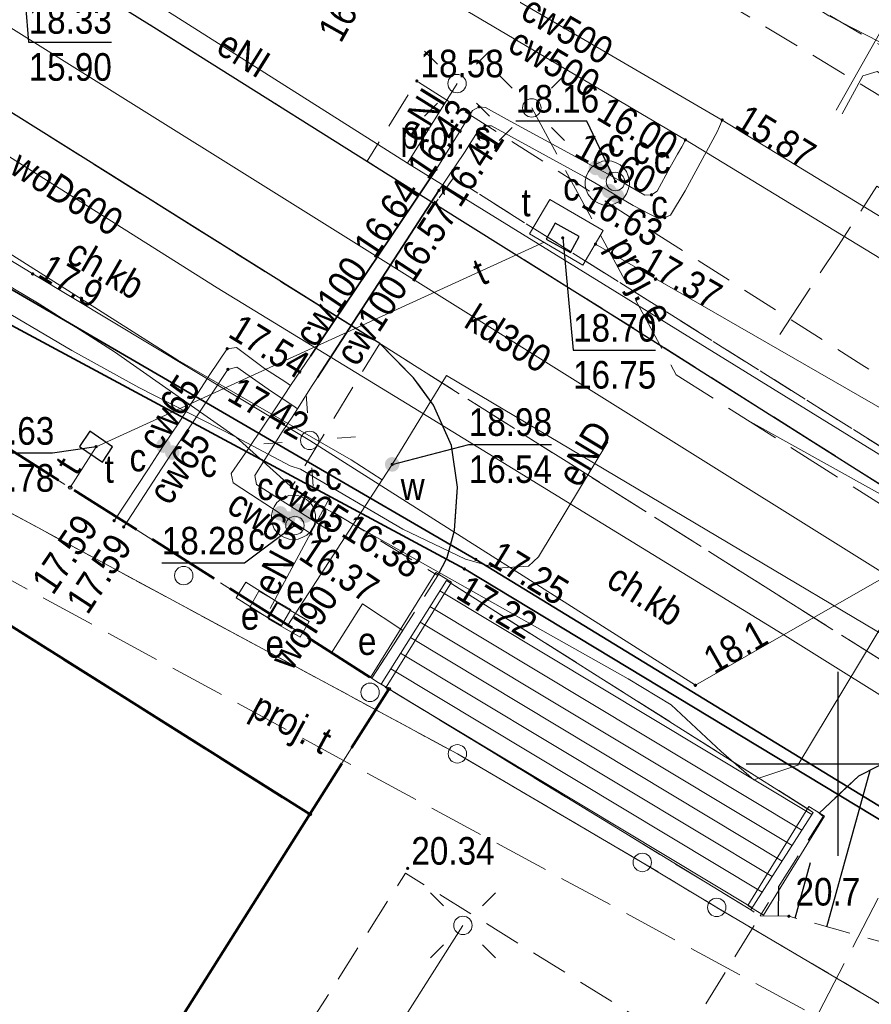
# Model space of a CAD drawing. Header units: metres. Extents: x 6530877 to 6534102, y 6042175 to 6045327.
# Tile 26 of 76: x 6532978 to 6533001, y 6044093 to 6044120. Entities that reach past the tile are written whole.
import ezdxf
from ezdxf.enums import TextEntityAlignment as Align

# ---------------------------------------------------------------- set-up
doc = ezdxf.new("R2010")
doc.units = ezdxf.units.M
doc.header["$MEASUREMENT"] = 0
for name, pattern in [('1.0_0.5', [1.5, 1, -0.5]), ('1.5_0.5', [2, 1.5, -0.5]), ('2.0_0.5', [2.5, 2, -0.5]), ('219-500', [0]), ('egug-500', [1, 0.5, -0.5])]:
    doc.linetypes.add(name, pattern=pattern)
doc.layers.get('0').update_dxf_attribs({"color": 2, "linetype": 'CONTINUOUS', "lineweight": 5})
for name, color, linetype in [('000 Inne (niezydentyfikowane)', 7, 'CONTINUOUS'), ('202-punkt graniczny', 7, 'CONTINUOUS'), ('218-kontur użytku gruntowego', 7, 'CONTINUOUS'), ('219-działka ewidencyjna', 7, 'CONTINUOUS'), ('311-podpora', 7, 'CONTINUOUS'), ('312-budynek ewidencyjny', 7, 'CONTINUOUS'), ('blok - nawis', 7, 'CONTINUOUS'), ('chodnik', 7, 'CONTINUOUS'), ('chodnik-Atr17', 7, 'CONTINUOUS'), ('elektroenergetyczne urządzenie techniczne', 7, 'CONTINUOUS'), ('elektroenergetyczne urządzenie techniczne-Atr17', 7, 'CONTINUOUS'), ('jezdnia', 7, 'CONTINUOUS'), ('komora podziemna', 7, 'CONTINUOUS'), ('krawężnik', 7, 'CONTINUOUS'), ('latarnia', 7, 'CONTINUOUS'), ('latarnia - ob. projektowany', 7, 'CONTINUOUS'), ('latarnia - ob. projektowany-Atr17', 7, 'CONTINUOUS'), ('obudowa ochronna przewodu', 7, 'CONTINUOUS'), ('pikieta naturalna', 7, 'CONTINUOUS'), ('pikieta naturalna-Atr2', 7, 'CONTINUOUS'), ('pikieta sztuczna', 7, 'CONTINUOUS'), ('pikieta sztuczna-Atr2', 7, 'CONTINUOUS'), ('przewód ciepłowniczy', 7, 'CONTINUOUS'), ('przewód ciepłowniczy-Atr1', 7, 'CONTINUOUS'), ('przewód elektroenergetyczny podziemny', 7, 'CONTINUOUS'), ('przewód elektroenergetyczny podziemny - ob. projektowany', 7, 'CONTINUOUS'), ('przewód elektroenergetyczny podziemny - ob. projektowany-Atr1', 7, 'CONTINUOUS'), ('przewód elektroenergetyczny podziemny-Atr1', 7, 'CONTINUOUS'), ('przewód kanalizacyjny', 7, 'CONTINUOUS'), ('przewód kanalizacyjny-Atr1', 7, 'CONTINUOUS'), ('przewód telekomunikacyjny podziemny', 7, 'CONTINUOUS'), ('przewód telekomunikacyjny podziemny - ob. projektowany', 7, 'CONTINUOUS'), ('przewód telekomunikacyjny podziemny - ob. projektowany-Atr1', 7, 'CONTINUOUS'), ('przewód telekomunikacyjny podziemny-Atr1', 7, 'CONTINUOUS'), ('przewód wodociągowy', 7, 'CONTINUOUS'), ('przewód wodociągowy-Atr1', 7, 'CONTINUOUS'), ('Punkt budynku', 7, 'CONTINUOUS'), ('rzędna', 7, 'CONTINUOUS'), ('rzędna-Atr2', 7, 'CONTINUOUS'), ('rzędna-Atr3', 7, 'CONTINUOUS'), ('schody w ciągu komunikacyjnym', 7, 'CONTINUOUS'), ('skarpa nieumocniona', 7, 'CONTINUOUS'), ('szafa elektroenergetyczna lub kontener', 7, 'CONTINUOUS'), ('szafa elektroenergetyczna lub kontener-Atr17', 7, 'CONTINUOUS'), ('trawnik', 7, 'CONTINUOUS'), ('Wstawianie ramki sekcyjnej z opisem', 7, 'CONTINUOUS'), ('właz do komory lub kanału - okrągły', 7, 'CONTINUOUS'), ('właz do komory lub kanału - okrągły-Atr17', 7, 'CONTINUOUS'), ('właz do komory lub kanału - prostokątny', 7, 'CONTINUOUS'), ('właz do komory lub kanału - prostokątny-Atr17', 7, 'CONTINUOUS'), ('zasuwa lub zawór', 7, 'CONTINUOUS'), ('zasuwa lub zawór-Atr17', 7, 'CONTINUOUS'), ('ściana oporowa (linia)', 7, 'CONTINUOUS')]:
    doc.layers.add(name, color=color, linetype=linetype)
doc.styles.get("Standard").update_dxf_attribs({"font": 'Working1250', "width": 0.75})
doc.linetypes.add('otdn_500_short', pattern='A,2.5,0,[21,ksztalty.shx,S=0.5,R=0,X=-1,Y=0],0.5', length=3)

# ---------------------------------------------------------------- blocks, each defined once
blk = doc.blocks.new('311')
at = {"color": 0, "linetype": 'Continuous', "lineweight": 0}
blk.add_circle((0, 0), 0.25, dxfattribs=at)
blk = doc.blocks.new('PUNKTBUD')
at = {"color": 0}
blk.add_circle((0, 0), 0.045, dxfattribs=at)
blk = doc.blocks.new('202')
at = {"color": 0, "linetype": 'Continuous', "lineweight": 0}
blk.add_circle((0, 0), 0.25, dxfattribs=at)
blk = doc.blocks.new('PW01')
at = {"linetype": 'Continuous', "lineweight": 13}
h = blk.add_hatch(color=0, dxfattribs=at)
edge = h.paths.add_edge_path()
edge.add_arc((0, 0), 0.045, 0, 360)
blk = doc.blocks.new('SUPWP')
at = {"color": 0, "linetype": 'Continuous'}
blk.add_lwpolyline([(-0.375, -0.25), (0.375, -0.25), (0.375, 0.25), (-0.375, 0.25)], close=True, dxfattribs=at)
blk = doc.blocks.new('US25')
at = {"linetype": 'Continuous', "lineweight": 0}
h = blk.add_hatch(color=0, dxfattribs=at)
edge = h.paths.add_edge_path()
edge.add_arc((0, 0), 0.2, 0, 360)
blk = doc.blocks.new('US22')
at = {"color": 0, "linetype": 'Continuous', "lineweight": 13}
blk.add_circle((0, 0), 0.25, dxfattribs=at)
blk = doc.blocks.new('US18')
at = {"color": 0, "linetype": 'Continuous', "lineweight": 13}
for p, q in [((-0.5, -0.25), (-0.5, 0.25)), ((-0.5, 0.25), (0.5, 0.25)), ((0.5, -0.25), (0.5, 0.25)), ((-0.5, -0.25), (0.5, -0.25))]:
    blk.add_line(p, q, dxfattribs=at)
blk = doc.blocks.new('SM01')
at = {"color": 0, "linetype": 'Continuous', "lineweight": 13}
for p, q in [((-0.53, 0.531), (-0.883, 0.884)), ((0.531, 0.531), (0.884, 0.884)), ((-0.53, -0.53), (-0.883, -0.883)), ((0.531, -0.53), (0.884, -0.883))]:
    blk.add_line(p, q, dxfattribs=at)
blk.add_circle((0, 0), 0.25, dxfattribs=at)
blk = doc.blocks.new('RAMKA500K')
at = {"color": 0}
for p, q in [((200, 97.5), (200, 102.5)), ((197.5, 100), (202.5, 100))]:
    blk.add_line(p, q, dxfattribs=at)

msp = doc.modelspace()

# ---------------------------------------------------------------- linework, layer by layer
at = {"layer": '000 Inne (niezydentyfikowane)', "color": 7, "linetype": 'Continuous', "lineweight": 25, "flags": 128}
for points in [[(6532999.69, 6044095.57), (6533000.87, 6044099.82)], [(6532998.83, 6044095.81), (6532999.25, 6044097.32)], [(6532998.38, 6044095.86), (6532998.39, 6044096.68)]]:
    msp.add_lwpolyline(points, dxfattribs=at)
at = {"layer": '218-kontur użytku gruntowego', "color": 3, "linetype": 'egug-500', "lineweight": 18, "flags": 128}
for points in [[(6532989.66, 6044100.27), (6532969.5, 6044111.14)], [(6532969.5, 6044111.14), (6532989.66, 6044100.27)], [(6532994.68, 6044097.32), (6532989.66, 6044100.27)], [(6532989.66, 6044100.27), (6532994.68, 6044097.32)], [(6532996.7, 6044096.1), (6532994.68, 6044097.32)], [(6532994.68, 6044097.32), (6532996.7, 6044096.1)], [(6533053.11, 6044062.78), (6532996.7, 6044096.1)], [(6532996.7, 6044096.1), (6533053.11, 6044062.78)]]:
    msp.add_lwpolyline(points, dxfattribs=at)
at = {"layer": '219-działka ewidencyjna', "color": 3, "linetype": '219-500', "lineweight": 18, "flags": 128}
for points in [[(6532969.5, 6044111.14), (6532989.66, 6044100.27)], [(6532989.66, 6044100.27), (6532994.68, 6044097.32)], [(6532994.68, 6044097.32), (6532996.7, 6044096.1)], [(6532996.7, 6044096.1), (6533053.11, 6044062.78)]]:
    msp.add_lwpolyline(points, dxfattribs=at)
at = {"layer": '312-budynek ewidencyjny', "color": 7, "linetype": 'Continuous', "lineweight": 50, "flags": 128}
for points in [[(6532955.15, 6044117.85), (6532985.65, 6044098.63)], [(6532985.65, 6044098.63), (6532957.97, 6044054.77)]]:
    msp.add_lwpolyline(points, dxfattribs=at)
at = {"layer": 'blok - nawis', "color": 7, "linetype": '2.0_0.5', "lineweight": 50, "flags": 128}
msp.add_lwpolyline([(6532955.15, 6044117.85), (6532957.32, 6044121.28), (6532979.15, 6044107.5), (6532987.8, 6044102.03), (6532985.65, 6044098.63)], close=True, dxfattribs=at)
at = {"layer": 'chodnik', "color": 7, "linetype": '1.0_0.5', "lineweight": 18, "flags": 128}
for points in [[(6533016, 6044109.01), (6533022.91, 6044120.13), (6533032.53, 6044113.92), (6533033.37, 6044115.3), (6533023.76, 6044121.51), (6533036.11, 6044141.41), (6533036.95, 6044142.75), (6533043.16, 6044152.54), (6533053.52, 6044146.04), (6533054.18, 6044142.79), (6533055.75, 6044142.51), (6533054.62, 6044147.87), (6533054.25, 6044147.27), (6533031.03, 6044161.94), (6533030.18, 6044162.43), (6533024.97, 6044165.61), (6533025.08, 6044165.81), (6533024.44, 6044166.23), (6533023.86, 6044165.35), (6533028.19, 6044162.39), (6533028.01, 6044162.08), (6533041.86, 6044153.35), (6533036, 6044144.12), (6533035.62, 6044144.37), (6533034.09, 6044141.91), (6533034.47, 6044141.67), (6533022.8, 6044122.86), (6533022.37, 6044123.12), (6533020.84, 6044120.67), (6533021.26, 6044120.41), (6533015.5, 6044111.12), (6532978.54, 6044132.73), (6532978.2, 6044132.19), (6532983.58, 6044128.74), (6533011.97, 6044111.59), (6533014.18, 6044110.2), (6533014.83, 6044109.78)], [(6533016, 6044109.01), (6533012.45, 6044103.41), (6533023.19, 6044096.64), (6533024.17, 6044096.41), (6533024.89, 6044096.43), (6533025.62, 6044096.77), (6533035.29, 6044112.28), (6533034.43, 6044112.81), (6533035.24, 6044114.15), (6533036.11, 6044113.61), (6533048.55, 6044133.66), (6533043.2, 6044137), (6533042.69, 6044136.19), (6533041.28, 6044137.07), (6533041.77, 6044137.88), (6533036.11, 6044141.41), (6533036.95, 6044142.75), (6533041.94, 6044139.63), (6533042.45, 6044140.44), (6533043.85, 6044139.57), (6533043.34, 6044138.75), (6533049.39, 6044135.02), (6533054.18, 6044142.79), (6533055.75, 6044142.51), (6533050.43, 6044133.95), (6533040.97, 6044118.73), (6533037.29, 6044112.81), (6533038.15, 6044112.26), (6533037.32, 6044110.94), (6533036.47, 6044111.46), (6533031.7, 6044103.79), (6533032.38, 6044102.91), (6533031.2, 6044101.02), (6533030.14, 6044101.26), (6533026.5, 6044095.4), (6533025.88, 6044094.96), (6533024.93, 6044094.72), (6533023.88, 6044094.71), (6533023.21, 6044094.86), (6533022.29, 6044095.24), (6533010.9, 6044102.48), (6532999.72, 6044109.51), (6532989.55, 6044115.91), (6532989.05, 6044115.2), (6532987.21, 6044116.36), (6532988.56, 6044118.54), (6533000.64, 6044110.83), (6533011.28, 6044104.13), (6533014.83, 6044109.78)]]:
    msp.add_lwpolyline(points, dxfattribs=at)
for points in [[(6532974.86, 6044119.37), (6532972.69, 6044115.85), (6532970.76, 6044112.79), (6532987.34, 6044102.32), (6532989.13, 6044105.11), (6532985.16, 6044107.51), (6532987.55, 6044111.41)], [(6532987.55, 6044111.41), (6532988.47, 6044110.48), (6532989.01, 6044109.74), (6532989.5, 6044108.64), (6532989.66, 6044107.51), (6532989.58, 6044106.33), (6532989.38, 6044105.6), (6532989.13, 6044105.11), (6532989.36, 6044104.98), (6532999.32, 6044098.68), (6532999.48, 6044098.66), (6533000.55, 6044099.66), (6533001.58, 6044100.19), (6533002.38, 6044100.44), (6533003.29, 6044100.54), (6533004.15, 6044100.46), (6533005.68, 6044099.97), (6532996.78, 6044105.58)], [(6532957.97, 6044054.77), (6532955.2, 6044056.52), (6532951.93, 6044051.35), (6532947.38, 6044054.3), (6532947.15, 6044053.93), (6532946.91, 6044053.55), (6532956.81, 6044047.31), (6532961.13, 6044054.11), (6532962.49, 6044053.25), (6532967.9, 6044061.79), (6532966.5, 6044062.67), (6532970.11, 6044068.41), (6532977.34, 6044063.72), (6532978.98, 6044066.32), (6532971.78, 6044070.92), (6532974.9, 6044076.02), (6532976.24, 6044075.17), (6532981.64, 6044083.63), (6532980.29, 6044084.49), (6532988.25, 6044097.03), (6532995.72, 6044092.38), (6532997.88, 6044095.87), (6532997.63, 6044096.03), (6532987.8, 6044102.03), (6532985.65, 6044098.63)]]:
    msp.add_lwpolyline(points, close=True, dxfattribs=at)
at = {"layer": 'elektroenergetyczne urządzenie techniczne', "color": 1, "linetype": 'Continuous', "lineweight": 18, "flags": 128}
msp.add_lwpolyline([(6532987.34, 6044102.32), (6532986.24, 6044103.01), (6532987.08, 6044104.34), (6532988.18, 6044103.62)], close=True, dxfattribs=at)
at = {"layer": 'jezdnia', "color": 7, "linetype": '1.5_0.5', "lineweight": 18, "flags": 128}
msp.add_lwpolyline([(6533024.96, 6044081.83), (6533020.19, 6044084.8), (6533020.24, 6044084.89), (6533020.64, 6044085.72), (6533020.83, 6044086.27), (6533020.96, 6044087.04), (6533020.99, 6044087.7), (6533020.92, 6044088.4), (6533020.75, 6044089.12), (6533020.36, 6044089.91), (6533019.8, 6044090.76), (6533019.32, 6044091.23), (6533018.82, 6044091.67), (6533016.83, 6044092.93), (6533005.68, 6044099.97), (6532996.78, 6044105.58), (6532987.55, 6044111.41), (6532974.86, 6044119.37), (6532974.22, 6044119.7), (6532973.04, 6044119.99), (6532972.18, 6044120.03), (6532971.3, 6044119.84), (6532970.25, 6044119.51), (6532970.32, 6044119.38), (6532969.67, 6044119.01), (6532969.01, 6044118.5), (6532968.48, 6044117.88), (6532967.71, 6044116.66), (6532966.83, 6044115.27), (6532961.38, 6044118.72), (6532962.32, 6044120.26), (6532963.15, 6044121.61), (6532963.37, 6044122.22), (6532963.53, 6044122.77), (6532963.57, 6044123.62), (6532963.74, 6044123.63), (6532963.74, 6044124.33), (6532963.61, 6044125), (6532963.41, 6044125.53), (6532963.12, 6044126.09), (6532962.74, 6044126.61), (6532962.29, 6044127.03), (6532961.75, 6044127.47), (6532961.47, 6044127.67), (6532955.61, 6044131.41), (6532953.72, 6044132.6), (6532952.23, 6044133.62), (6532951.35, 6044134.4), (6532950.62, 6044135.14), (6532949.95, 6044136.01), (6532949.6, 6044136.64), (6532949.23, 6044137.57), (6532948.94, 6044138.57), (6532948.73, 6044139.57), (6532948.56, 6044140.58), (6532948.46, 6044141.69), (6532948.47, 6044146.27), (6532949.77, 6044150.48), (6532951.62, 6044153.22), (6532958.8, 6044164.51), (6532962.9, 6044170.97), (6532967.95, 6044178.89), (6532973.65, 6044187.84), (6532977.09, 6044193.29), (6532978.48, 6044195.42), (6532978.96, 6044196.18), (6532982.38, 6044193.96), (6532962.44, 6044162.85), (6532958.36, 6044156.07), (6532958.41, 6044154.75), (6532958.56, 6044150.75), (6532960.14, 6044145.78), (6532963.23, 6044142.39), (6532961.23, 6044142.7), (6532959.57, 6044142.04), (6532958.2, 6044140.86), (6532957.37, 6044139.34), (6532956.95, 6044137.28), (6532957.41, 6044135.58), (6532958.36, 6044134.42), (6532960.51, 6044132.96), (6532971.65, 6044126.06), (6532981.42, 6044120), (6532989.05, 6044115.2), (6532993.82, 6044112.22), (6533006.43, 6044104.24), (6533014.62, 6044099.08), (6533020.39, 6044095.45), (6533021.92, 6044094.47), (6533022.81, 6044094.09), (6533023.55, 6044093.93), (6533023.85, 6044093.91), (6533024.47, 6044093.88), (6533025.48, 6044093.97), (6533026.31, 6044094.28), (6533027.06, 6044094.74), (6533027.52, 6044095.09), (6533029.07, 6044097.57), (6533032.11, 6044102.44), (6533036.22, 6044099.78), (6533032.9, 6044094.47), (6533031.33, 6044091.93), (6533030.73, 6044090.94), (6533030.46, 6044090.09), (6533030.47, 6044089.27), (6533030.72, 6044088.55), (6533031.03, 6044088.08), (6533031.57, 6044087.61), (6533032.76, 6044086.87), (6533030.24, 6044082.56), (6533029.12, 6044083.16), (6533028.14, 6044083.35), (6533027.09, 6044083.3), (6533026.35, 6044083.03), (6533025.59, 6044082.52)], close=True, dxfattribs=at)
at = {"layer": 'komora podziemna', "color": 212, "linetype": 'Continuous', "lineweight": 18, "flags": 128}
for points in [[(6532993.29, 6044115.36), (6532993.21, 6044115.46), (6532993.16, 6044115.58), (6532993.13, 6044115.7), (6532993.13, 6044115.82), (6532993.16, 6044115.95), (6532993.21, 6044116.06), (6532993.28, 6044116.17), (6532993.37, 6044116.25), (6532993.48, 6044116.31), (6532993.6, 6044116.36), (6532993.72, 6044116.37), (6532993.85, 6044116.36), (6532993.97, 6044116.32), (6532994.08, 6044116.26), (6532994.17, 6044116.18), (6532994.25, 6044116.08), (6532994.3, 6044115.96), (6532994.33, 6044115.84), (6532994.33, 6044115.72), (6532994.3, 6044115.59), (6532994.25, 6044115.48), (6532994.18, 6044115.37), (6532994.09, 6044115.29), (6532993.98, 6044115.23), (6532993.86, 6044115.18), (6532993.74, 6044115.17), (6532993.61, 6044115.18), (6532993.49, 6044115.22), (6532993.38, 6044115.28)], [(6532984.77, 6044106.28), (6532984.69, 6044106.38), (6532984.64, 6044106.5), (6532984.61, 6044106.62), (6532984.61, 6044106.74), (6532984.64, 6044106.87), (6532984.69, 6044106.98), (6532984.76, 6044107.09), (6532984.85, 6044107.17), (6532984.96, 6044107.23), (6532985.08, 6044107.28), (6532985.2, 6044107.29), (6532985.33, 6044107.28), (6532985.45, 6044107.24), (6532985.56, 6044107.18), (6532985.65, 6044107.1), (6532985.73, 6044107), (6532985.78, 6044106.88), (6532985.81, 6044106.76), (6532985.81, 6044106.64), (6532985.78, 6044106.51), (6532985.73, 6044106.4), (6532985.66, 6044106.29), (6532985.57, 6044106.21), (6532985.46, 6044106.15), (6532985.34, 6044106.1), (6532985.22, 6044106.09), (6532985.09, 6044106.1), (6532984.97, 6044106.14), (6532984.86, 6044106.2)]]:
    msp.add_lwpolyline(points, close=True, dxfattribs=at)
at = {"layer": 'komora podziemna', "color": 30, "linetype": 'Continuous', "lineweight": 18, "flags": 128}
msp.add_lwpolyline([(6532992.17, 6044115.32), (6532993.62, 6044114.48), (6532993.07, 6044113.54), (6532991.62, 6044114.39)], close=True, dxfattribs=at)
at = {"layer": 'krawężnik', "color": 7, "linetype": 'Continuous', "lineweight": 25, "flags": 128}
for points in [[(6532971.65, 6044126.06), (6532981.42, 6044120), (6532989.05, 6044115.2), (6532993.82, 6044112.22), (6533005.04, 6044105.12), (6533006.43, 6044104.24), (6533014.62, 6044099.08), (6533020.39, 6044095.45), (6533021.92, 6044094.47), (6533022.81, 6044094.09), (6533023.55, 6044093.93), (6533023.85, 6044093.91), (6533024.47, 6044093.88), (6533025.48, 6044093.97), (6533025.68, 6044094.05), (6533026.31, 6044094.28), (6533027.06, 6044094.74), (6533027.52, 6044095.09), (6533029.07, 6044097.57), (6533031.2, 6044101.02), (6533032.11, 6044102.44)], [(6532989.13, 6044105.11), (6532989.38, 6044105.6), (6532989.58, 6044106.33), (6532989.66, 6044107.51), (6532989.5, 6044108.64), (6532989.01, 6044109.74), (6532988.47, 6044110.48), (6532987.55, 6044111.41), (6532974.86, 6044119.37)], [(6533001.58, 6044100.19), (6533000.55, 6044099.66), (6532999.48, 6044098.66)]]:
    msp.add_lwpolyline(points, dxfattribs=at)
at = {"layer": 'obudowa ochronna przewodu', "color": 7, "linetype": 'Continuous', "lineweight": 35, "flags": 128}
for points in [[(6533017.04, 6044089.12), (6532990.16, 6044105.55), (6532970.86, 6044116.77), (6532976.44, 6044125.13)], [(6532975.1, 6044124.68), (6532974, 6044123.52), (6532973.75, 6044122.92), (6532970.2, 6044115.86), (6532989.85, 6044105.29), (6533016.89, 6044088.96)], [(6532985.67, 6044111.07), (6532989.08, 6044116.14)], [(6532989.16, 6044115.57), (6532985.86, 6044110.49)]]:
    msp.add_lwpolyline(points, dxfattribs=at)
at = {"layer": 'przewód ciepłowniczy', "color": 212, "linetype": 'Continuous', "lineweight": 18, "flags": 128}
for points in [[(6533047.87, 6044085.38), (6533033.78, 6044094.55), (6533028.77, 6044097.78), (6533017.71, 6044104.75), (6532996.85, 6044117.48), (6532981.5, 6044126.44), (6532953.14, 6044142.96), (6532952.95, 6044143.73), (6532969.46, 6044175.08), (6532969.16, 6044175.86), (6532957.07, 6044181.64), (6532948.72, 6044185.36), (6532948.29, 6044185.55), (6532948.04, 6044186.32), (6532948.92, 6044188.24), (6532948.62, 6044189.02), (6532940.69, 6044192.29)], [(6532940.29, 6044191.47), (6532947.3, 6044188.46), (6532947.57, 6044187.69), (6532946.72, 6044185.89), (6532946.94, 6044185.11), (6532948.32, 6044184.48), (6532956.5, 6044180.76), (6532967.92, 6044175.46), (6532968.16, 6044174.68), (6532951.42, 6044143.28), (6532951.6, 6044142.46), (6532980.24, 6044126.16), (6532995.85, 6044116.94), (6533017.79, 6044103.58), (6533028.18, 6044096.99), (6533033.21, 6044093.72), (6533046.4, 6044085.08)], [(6532995.85, 6044116.94), (6532995.75, 6044116.75), (6532995.64, 6044116.55), (6532995.44, 6044116.2), (6532995.08, 6044115.55), (6532994.93, 6044115.45), (6532994.75, 6044115.44), (6532994.11, 6044115.81), (6532993.65, 6044116.06), (6532993.42, 6044116.18), (6532992.76, 6044116.54), (6532991.09, 6044117.45), (6532990.42, 6044117.82), (6532990.25, 6044117.84), (6532990.07, 6044117.74), (6532989.71, 6044117.14), (6532989.08, 6044116.14), (6532985.67, 6044111.07), (6532985.55, 6044110.9), (6532985.13, 6044110.27), (6532984.96, 6044110.01)], [(6532985.17, 6044109.41), (6532985.32, 6044109.64), (6532985.72, 6044110.27), (6532985.86, 6044110.49), (6532989.16, 6044115.57), (6532989.85, 6044116.6), (6532990.25, 6044117.23), (6532990.41, 6044117.32), (6532990.59, 6044117.32), (6532991.31, 6044116.92), (6532993.11, 6044115.94), (6532993.78, 6044115.55), (6532993.99, 6044115.42), (6532994.43, 6044115.16), (6532995.11, 6044114.81), (6532995.29, 6044114.83), (6532995.45, 6044114.9), (6532995.84, 6044115.56), (6532996.71, 6044117.16), (6532996.78, 6044117.3), (6532996.85, 6044117.48)], [(6532980.34, 6044106.6), (6532981.27, 6044108.01), (6532981.68, 6044108.64), (6532982.1, 6044109.26), (6532982.94, 6044110.57), (6532983.41, 6044111.27), (6532983.66, 6044111.3), (6532984.42, 6044110.73), (6532985, 6044110.36), (6532985.13, 6044110.27)], [(6532980.6, 6044106.43), (6532981.51, 6044107.83), (6532981.92, 6044108.45), (6532982.34, 6044109.07), (6532982.98, 6044110.04), (6532983.43, 6044110.71), (6532983.67, 6044110.77), (6532984.61, 6044110.11), (6532985.19, 6044109.73), (6532985.32, 6044109.64)], [(6532985.69, 6044106.24), (6532985.06, 6044106.66), (6532984.85, 6044106.8), (6532984.43, 6044107.07), (6532984.28, 6044107.17), (6532983.57, 6044107.63), (6532983.52, 6044107.88), (6532983.99, 6044108.56), (6532984.71, 6044109.64), (6532984.96, 6044110.01)], [(6532986.16, 6044106.34), (6532985.53, 6044106.74), (6532985.33, 6044106.87), (6532984.9, 6044107.14), (6532984.21, 6044107.58), (6532984.16, 6044107.83), (6532984.9, 6044109.01), (6532985.17, 6044109.41)]]:
    msp.add_lwpolyline(points, dxfattribs=at)
at = {"layer": 'przewód elektroenergetyczny podziemny', "color": 1, "linetype": 'Continuous', "lineweight": 18, "flags": 128}
for points in [[(6532999.94, 6044117.75), (6533002.77, 6044122.75), (6533006.26, 6044128.38), (6533008.22, 6044131.83), (6533010.04, 6044134.81), (6533010.7, 6044135.68), (6533010.97, 6044136.29), (6533011.09, 6044136.98), (6533011.05, 6044137.64), (6533010.93, 6044138.07), (6533010.64, 6044138.41), (6533009.77, 6044138.87), (6533009.47, 6044138.91), (6533005.02, 6044140.3)], [(6533002.77, 6044106.31), (6533002.82, 6044105.96), (6532996.12, 6044102.13), (6532985.65, 6044108.78), (6532978.13, 6044113.3), (6532970.03, 6044118.23), (6532962.13, 6044122.72), (6532954.76, 6044127.58)], [(6533003.11, 6044107.17), (6532988.31, 6044116.31), (6532973.52, 6044125.68)], [(6532976.44, 6044125.13), (6532970.86, 6044116.77), (6532990.16, 6044105.55), (6533017.04, 6044089.12), (6533019.6, 6044087.69), (6533029.79, 6044081.42)], [(6532975.1, 6044124.68), (6532974, 6044123.52), (6532973.75, 6044122.92), (6532970.2, 6044115.86), (6532989.85, 6044105.29), (6533016.89, 6044088.96), (6533019.41, 6044087.47), (6533029.68, 6044081.22)], [(6533003, 6044106.57), (6533002.7, 6044106.27), (6532998.9, 6044099.96), (6532997.71, 6044099.56), (6532996.82, 6044100.33), (6532995.46, 6044101.6), (6532994.3, 6044102.31), (6532985.67, 6044107.16), (6532985.21, 6044107.47), (6532983.65, 6044108.87), (6532980.35, 6044111.19), (6532978.31, 6044112.49), (6532968.87, 6044118.1), (6532962.83, 6044121.54), (6532962.74, 6044121.81)], [(6532993.74, 6044108.74), (6532991.86, 6044105.62), (6532991.59, 6044105.37), (6532990.74, 6044105.31), (6532989.88, 6044105.56), (6532988.18, 6044106.37), (6532985.4, 6044108), (6532985.12, 6044108.09), (6532983.65, 6044108.87), (6532981.01, 6044110.22), (6532979.19, 6044111.22), (6532972.1, 6044115.4), (6532970.63, 6044116.26), (6532966.58, 6044118.59), (6532964, 6044120.12), (6532962.67, 6044120.96)], [(6533013.3, 6044110.23), (6533003.15, 6044117.33), (6533001.49, 6044118.52), (6533001.06, 6044118.8), (6533000.67, 6044118.68), (6533000.11, 6044117.65)], [(6532988.31, 6044116.31), (6532989.65, 6044118.47)], [(6532984.58, 6044104.22), (6532986.21, 6044107.25)], [(6532978.42, 6044077.66), (6532989.81, 6044095.61)]]:
    msp.add_lwpolyline(points, dxfattribs=at)
at = {"layer": 'przewód elektroenergetyczny podziemny - ob. projektowany', "color": 1, "linetype": '1.5_0.5', "lineweight": 18, "flags": 128}
msp.add_lwpolyline([(6532998.41, 6044111.66), (6532999.99, 6044114.05), (6533001.05, 6044115.68), (6533005.71, 6044112.75), (6533009.95, 6044109.95), (6533007.99, 6044108.45), (6533005.93, 6044106.87), (6533006.37, 6044106.42), (6533008.95, 6044108.22), (6533010.96, 6044109.55), (6533013.24, 6044107.98), (6533012.22, 6044106.2), (6533010.67, 6044103.85), (6533009.43, 6044101.7), (6533002.82, 6044106), (6533001.93, 6044106.55), (6532995.6, 6044110.56), (6532991.68, 6044117.81)], dxfattribs=at)
at = {"layer": 'przewód kanalizacyjny', "color": 34, "linetype": 'Continuous', "lineweight": 18, "flags": 128}
msp.add_lwpolyline([(6533006.23, 6044102.06), (6533005.72, 6044102.37), (6532974.92, 6044121.62), (6532974.41, 6044121.94)], dxfattribs=at)
at = {"layer": 'przewód telekomunikacyjny podziemny', "color": 30, "linetype": 'Continuous', "lineweight": 18, "flags": 128}
for points in [[(6532974.33, 6044136.61), (6532985.24, 6044129.31), (6532991.63, 6044125.47), (6532999.74, 6044120.31), (6533003.8, 6044118.23)], [(6532979.15, 6044107.5), (6532979.85, 6044108.61), (6532992.02, 6044114.16)], [(6532993.41, 6044114.11), (6533011.32, 6044103.81), (6533020.77, 6044097.43)]]:
    msp.add_lwpolyline(points, dxfattribs=at)
at = {"layer": 'przewód telekomunikacyjny podziemny - ob. projektowany', "color": 30, "linetype": '1.5_0.5', "lineweight": 18, "flags": 128}
msp.add_lwpolyline([(6532944.18, 6044083.89), (6532941.75, 6044085.88), (6532944.9, 6044090.81), (6532950.75, 6044099.94), (6532956.23, 6044108.44), (6532960.04, 6044114.48), (6532981.41, 6044102.88), (6532999.42, 6044093.14), (6533002.17, 6044098.45), (6533010.19, 6044112.44), (6533010.42, 6044112.63)], dxfattribs=at)
at = {"layer": 'przewód wodociągowy', "color": 5, "linetype": 'Continuous', "lineweight": 18, "flags": 128}
for points in [[(6532987.62, 6044107.71), (6532986.78, 6044108.25), (6532982.07, 6044110.96), (6532942.29, 6044136.2), (6532942.09, 6044136.31), (6532940.5, 6044136.88), (6532930.83, 6044140.17), (6532930.5, 6044140.28), (6532930.11, 6044140.35), (6532929.89, 6044140.42)], [(6533017.51, 6044092.35), (6533002.43, 6044101.06), (6532998.48, 6044103.53), (6532988.46, 6044109.67), (6532983.14, 6044112.92), (6532970.75, 6044120.74), (6532946.01, 6044136.46), (6532939.59, 6044139.83)], [(6532987.89, 6044108.13), (6532989.36, 6044110.54), (6533025.28, 6044089.2)], [(6533027.43, 6044092.69), (6532997.54, 6044109.33)], [(6532985.06, 6044103.76), (6532987.62, 6044107.71), (6532987.89, 6044108.13)]]:
    msp.add_lwpolyline(points, dxfattribs=at)
at = {"layer": 'rzędna-Atr2', "color": 7, "flags": 128}
for points in [[(6532977.85, 6044121.63), (6532978.02, 6044119.59), (6532980.265, 6044119.59)], [(6532993.95, 6044115.81), (6532993.17, 6044117.45), (6532991.249, 6044117.45)], [(6532992.52, 6044114.28), (6532992.8, 6044111.23), (6532995.039, 6044111.23)], [(6532979.85, 6044108.61), (6532978.67, 6044108.43), (6532976.457, 6044108.43)], [(6532987.89, 6044108.13), (6532989.97, 6044108.67), (6532992.215, 6044108.67)], [(6532985.25, 6044106.47), (6532983.88, 6044105.45), (6532981.635, 6044105.45)]]:
    msp.add_lwpolyline(points, dxfattribs=at)
at = {"layer": 'schody w ciągu komunikacyjnym', "color": 7, "linetype": 'Continuous', "lineweight": 18, "flags": 128}
msp.add_lwpolyline([(6532989.36, 6044104.98), (6532987.59, 6044102.16), (6532997.63, 6044096.03), (6532999.32, 6044098.68)], close=True, dxfattribs=at)
for points in [[(6532999.283, 6044098.622), (6532989.182, 6044104.697)], [(6532999.014, 6044098.2), (6532988.916, 6044104.273)], [(6532998.745, 6044097.779), (6532988.65, 6044103.849)], [(6532998.476, 6044097.357), (6532988.385, 6044103.426)], [(6532998.207, 6044096.935), (6532988.119, 6044103.002)], [(6532997.938, 6044096.514), (6532987.853, 6044102.579)], [(6532997.669, 6044096.092), (6532988.312, 6044101.719)]]:
    msp.add_lwpolyline(points, dxfattribs=at)
at = {"layer": 'skarpa nieumocniona', "color": 7, "linetype": '1.0_0.5', "lineweight": 18, "flags": 128}
msp.add_lwpolyline([(6532997.88, 6044095.87), (6532998.66, 6044095.86), (6533001.65, 6044095.03), (6533004.36, 6044094.06), (6533014.8, 6044087.4), (6533016.38, 6044083.73), (6533008.09, 6044070.75), (6533004.24, 6044064.05), (6533000.48, 6044065.38), (6532985.63, 6044074.85), (6532983.57, 6044073.56), (6533001.7, 6044062.04), (6533002.56, 6044061.6), (6533003.19, 6044061.44), (6533003.81, 6044061.41), (6533004.33, 6044061.49), (6533004.79, 6044061.63), (6533005.18, 6044061.82), (6533005.74, 6044062.18), (6533006.09, 6044062.56), (6533006.82, 6044063.71), (6533019.8, 6044084.16), (6533020.24, 6044084.89), (6533020.64, 6044085.72), (6533020.83, 6044086.27), (6533020.96, 6044087.04), (6533020.99, 6044087.7), (6533020.92, 6044088.4), (6533020.75, 6044089.12), (6533020.36, 6044089.91), (6533019.8, 6044090.76), (6533019.32, 6044091.23), (6533018.82, 6044091.67), (6533016.83, 6044092.93), (6533005.68, 6044099.97), (6533004.15, 6044100.46), (6533003.29, 6044100.54), (6533002.38, 6044100.44), (6533001.58, 6044100.19), (6533000.55, 6044099.66), (6532999.48, 6044098.66), (6532999.59, 6044098.57)], close=True, dxfattribs=at)
msp.add_lwpolyline([(6532997.88, 6044095.87), (6532998.66, 6044095.86), (6533001.65, 6044095.03), (6533004.36, 6044094.06), (6533014.8, 6044087.4), (6533016.38, 6044083.73), (6533008.09, 6044070.75), (6533004.24, 6044064.05), (6533000.48, 6044065.38), (6532985.63, 6044074.85), (6532983.57, 6044073.56), (6533001.7, 6044062.04), (6533002.56, 6044061.6), (6533003.19, 6044061.44), (6533003.81, 6044061.41), (6533004.33, 6044061.49), (6533004.79, 6044061.63), (6533005.18, 6044061.82), (6533005.74, 6044062.18), (6533006.09, 6044062.56), (6533006.82, 6044063.71), (6533019.8, 6044084.16), (6533020.24, 6044084.89), (6533020.64, 6044085.72), (6533020.83, 6044086.27), (6533020.96, 6044087.04), (6533020.99, 6044087.7), (6533020.92, 6044088.4), (6533020.75, 6044089.12), (6533020.36, 6044089.91), (6533019.8, 6044090.76), (6533019.32, 6044091.23), (6533018.82, 6044091.67), (6533016.83, 6044092.93), (6533005.68, 6044099.97), (6533004.15, 6044100.46), (6533003.29, 6044100.54), (6533002.38, 6044100.44), (6533001.58, 6044100.19), (6533000.55, 6044099.66), (6532999.48, 6044098.66), (6532999.59, 6044098.57)], close=True, dxfattribs=at)
at = {"layer": 'trawnik', "color": 7, "linetype": '1.0_0.5', "lineweight": 18, "flags": 128}
msp.add_lwpolyline([(6533031.2, 6044101.02), (6533027.52, 6044095.09), (6533027.06, 6044094.74), (6533026.31, 6044094.28), (6533025.48, 6044093.97), (6533024.47, 6044093.88), (6533023.85, 6044093.91), (6533023.55, 6044093.93), (6533022.81, 6044094.09), (6533021.92, 6044094.47), (6533014.62, 6044099.08), (6533006.43, 6044104.24), (6533005.04, 6044105.12), (6532993.82, 6044112.22), (6532989.05, 6044115.2), (6532989.55, 6044115.91), (6532999.72, 6044109.51), (6533010.9, 6044102.48), (6533022.29, 6044095.24), (6533023.21, 6044094.86), (6533023.88, 6044094.71), (6533024.93, 6044094.72), (6533025.88, 6044094.96), (6533026.5, 6044095.4), (6533030.14, 6044101.26)], close=True, dxfattribs=at)
at = {"layer": 'Wstawianie ramki sekcyjnej z opisem', "color": 7, "linetype": 'Continuous', "lineweight": 13, "flags": 128}
for points in [[(6533000, 6044097.5), (6533000, 6044102.5)], [(6532997.5, 6044100), (6533002.5, 6044100)]]:
    msp.add_lwpolyline(points, dxfattribs=at)
at = {"layer": 'ściana oporowa (linia)', "color": 0, "lineweight": 18}
for p, q in [((6532987.298, 6044102.3425), (6532989.078, 6044105.1925)), ((6532989.078, 6044105.1925), (6532989.29, 6044105.06)), ((6532987.298, 6044102.3425), (6532987.51, 6044102.21)), ((6532997.547, 6044096.1507), (6532999.197, 6044098.8407)), ((6532999.197, 6044098.8407), (6532999.41, 6044098.71)), ((6532997.547, 6044096.1507), (6532997.76, 6044096.02))]:
    msp.add_line(p, q, dxfattribs=at)
at = {"layer": 'ściana oporowa (linia)', "color": 0, "linetype": 'otdn_500_short', "lineweight": 18}
for p, q in [((6532987.722, 6044102.0775), (6532989.502, 6044104.9275)), ((6532989.502, 6044104.9275), (6532989.29, 6044105.06)), ((6532987.722, 6044102.0775), (6532987.51, 6044102.21)), ((6532999.623, 6044098.5793), (6532999.41, 6044098.71)), ((6532997.973, 6044095.8893), (6532999.623, 6044098.5793)), ((6532997.973, 6044095.8893), (6532997.76, 6044096.02))]:
    msp.add_line(p, q, dxfattribs=at)

# ---------------------------------------------------------------- block references
at = {"layer": '202-punkt graniczny', "color": 3, "linetype": 'Continuous', "lineweight": 18}
for p in [(6532989.66, 6044100.27), (6532994.68, 6044097.32), (6532996.7, 6044096.1)]:
    msp.add_blockref('202', p, dxfattribs=at)
at = {"layer": '311-podpora', "color": 7, "linetype": 'Continuous', "lineweight": 18}
for p in [(6532982.23, 6044105.11), (6532987.29, 6044101.94)]:
    msp.add_blockref('311', p, dxfattribs=at)
at = {"layer": 'latarnia', "color": 7, "linetype": 'Continuous', "lineweight": 18}
for p in [(6532989.65, 6044118.47), (6532989.81, 6044095.61)]:
    msp.add_blockref('SM01', p, dxfattribs=at)
at = {"layer": 'latarnia', "color": 7, "linetype": 'Continuous', "lineweight": 18, "rotation": 139.395}
msp.add_blockref('SM01', (6532985.65, 6044108.78), dxfattribs=at)
at = {"layer": 'latarnia - ob. projektowany', "color": 7, "linetype": 'Continuous', "lineweight": 18}
msp.add_blockref('SM01', (6532991.68, 6044117.81), dxfattribs=at)
at = {"layer": 'pikieta naturalna', "color": 7, "linetype": 'Continuous', "lineweight": 13}
msp.add_blockref('PW01', (6532998.66, 6044095.86), dxfattribs=at)
at = {"layer": 'pikieta sztuczna', "color": 7, "linetype": 'Continuous', "lineweight": 13}
for p in [(6532988.56, 6044118.54), (6532988.31, 6044097.16)]:
    msp.add_blockref('PW01', p, dxfattribs=at)
at = {"layer": 'Punkt budynku', "color": 5, "linetype": 'Continuous', "lineweight": 18}
for p in [(6532979.15, 6044107.5), (6532987.8, 6044102.03), (6532985.65, 6044098.63)]:
    msp.add_blockref('PUNKTBUD', p, dxfattribs=at)
at = {"layer": 'rzędna', "color": 212, "linetype": 'Continuous', "lineweight": 18}
for p in [(6532990.25, 6044117.84), (6532996.85, 6044117.48), (6532990.41, 6044117.32), (6532995.85, 6044116.94), (6532989.08, 6044116.14), (6532989.16, 6044115.57), (6532994.93, 6044115.45), (6532995.29, 6044114.83), (6532983.41, 6044111.27), (6532983.43, 6044110.71), (6532980.34, 6044106.6), (6532980.6, 6044106.43), (6532985.69, 6044106.24), (6532986.16, 6044106.34)]:
    msp.add_blockref('PW01', p, dxfattribs=at)
at = {"layer": 'rzędna', "color": 6, "linetype": 'Continuous', "lineweight": 18}
for p in [(6532993.95, 6044115.81), (6532985.25, 6044106.47)]:
    msp.add_blockref('PW01', p, dxfattribs=at)
at = {"layer": 'rzędna', "color": 30, "linetype": 'Continuous', "lineweight": 18}
for p in [(6532992.52, 6044114.28), (6532993.41, 6044114.11), (6532979.85, 6044108.61)]:
    msp.add_blockref('PW01', p, dxfattribs=at)
at = {"layer": 'rzędna', "color": 1, "linetype": 'Continuous', "lineweight": 18}
for p, rotation in [((6532978.13, 6044113.3), 148.669), ((6532996.12, 6044102.13), 209.747)]:
    msp.add_blockref('PW01', p, dxfattribs=dict(at, rotation=rotation))
at = {"layer": 'rzędna', "color": 5, "linetype": 'Continuous', "lineweight": 18}
msp.add_blockref('PW01', (6532987.89, 6044108.13), dxfattribs=at)
at = {"layer": 'rzędna', "color": 1, "linetype": 'Continuous', "lineweight": 35}
for p in [(6532990.16, 6044105.55), (6532989.85, 6044105.29)]:
    msp.add_blockref('PW01', p, dxfattribs=at)
at = {"layer": 'szafa elektroenergetyczna lub kontener', "color": 1, "linetype": 'Continuous', "lineweight": 18}
for p, rotation in [((6532984.21, 6044104.45), 327.999), ((6532984.58, 6044104.22), 330), ((6532985.08, 6044103.9), 330)]:
    msp.add_blockref('US18', p, dxfattribs=dict(at, rotation=rotation))
at = {"layer": 'Wstawianie ramki sekcyjnej z opisem', "color": 7, "linetype": 'Continuous', "lineweight": 13}
msp.add_blockref('RAMKA500K', (6532800, 6044000), dxfattribs=at)
at = {"layer": 'właz do komory lub kanału - okrągły', "color": 7, "linetype": 'Continuous', "lineweight": 18}
for p in [(6532993.95, 6044115.81), (6532985.25, 6044106.47)]:
    msp.add_blockref('US22', p, dxfattribs=at)
at = {"layer": 'właz do komory lub kanału - prostokątny', "color": 7, "linetype": 'Continuous', "lineweight": 18}
for p, rotation in [((6532992.52, 6044114.28), 330.9990000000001), ((6532979.85, 6044108.61), 325.9999999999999)]:
    msp.add_blockref('SUPWP', p, dxfattribs=dict(at, rotation=rotation))
at = {"layer": 'zasuwa lub zawór', "color": 212, "linetype": 'Continuous', "lineweight": 18}
for p in [(6532993.42, 6044116.18), (6532993.65, 6044116.06), (6532993.78, 6044115.55), (6532993.99, 6044115.42), (6532981.68, 6044108.64), (6532981.92, 6044108.45), (6532984.85, 6044106.8), (6532985.33, 6044106.87), (6532985.06, 6044106.66), (6532985.53, 6044106.74)]:
    msp.add_blockref('US25', p, dxfattribs=at)
at = {"layer": 'zasuwa lub zawór', "color": 5, "linetype": 'Continuous', "lineweight": 18}
msp.add_blockref('US25', (6532987.89, 6044108.13), dxfattribs=at)

# ---------------------------------------------------------------- texts
at = {"layer": 'chodnik-Atr17', "color": 7, "width": 0.9}
msp.add_text('ch.kb', height=0.75, rotation=329.9, dxfattribs=at).set_placement((6532980.12, 6044113.44), align=Align.MIDDLE_CENTER)
msp.add_text('ch.kb', height=0.75, rotation=327.685, dxfattribs=at).set_placement((6532993.66, 6044104.85))
at = {"layer": 'elektroenergetyczne urządzenie techniczne-Atr17', "color": 1, "width": 0.9}
msp.add_text('e', height=0.75, dxfattribs=at).set_placement((6532987.21, 6044103.33), align=Align.MIDDLE_CENTER)
at = {"layer": 'latarnia - ob. projektowany-Atr17', "color": 7, "width": 0.9}
msp.add_text('proj. s.', height=0.75, dxfattribs=at).set_placement((6532988.11, 6044116.7))
at = {"layer": 'pikieta naturalna-Atr2', "color": 7, "width": 0.9}
msp.add_text('20.7', height=0.75, dxfattribs=at).set_placement((6532998.84, 6044096.9), align=Align.TOP_LEFT)
at = {"layer": 'pikieta sztuczna-Atr2', "color": 7, "width": 0.9}
for s, p in [('18.58', (6532988.66, 6044118.64)), ('20.34', (6532988.41, 6044097.26))]:
    msp.add_text(s, height=0.75, dxfattribs=at).set_placement(p)
at = {"layer": 'przewód ciepłowniczy-Atr1', "color": 212, "width": 0.9}
for rotation, p in [(-30.273, (6532991.52, 6044120.59)), (-30.568, (6532991.17, 6044119.71))]:
    msp.add_text('cw500', height=0.75, rotation=rotation, dxfattribs=at).set_placement(p, align=Align.MIDDLE_LEFT)
for s, rotation, p in [('cw100', 56.075, (6532985.8, 6044111.26)), ('cw65', 56.944, (6532981.56, 6044108.46)), ('cw65', 327.475, (6532984.6, 6044107.33))]:
    msp.add_text(s, height=0.75, rotation=rotation, dxfattribs=at).set_placement(p)
for s, rotation, p in [('cw100', 56.992, (6532986.3, 6044111.16)), ('cw65', 56.976, (6532981.22, 6044107.39)), ('cw65', 327.061, (6532983.76, 6044107.5))]:
    msp.add_text(s, height=0.75, rotation=rotation, dxfattribs=at).set_placement(p, align=Align.TOP_LEFT)
at = {"layer": 'przewód elektroenergetyczny podziemny - ob. projektowany-Atr1', "color": 1, "width": 0.9}
msp.add_text('proj. e', height=0.75, rotation=298.399, dxfattribs=at).set_placement((6532993.72, 6044114.04))
at = {"layer": 'przewód elektroenergetyczny podziemny-Atr1', "color": 1, "width": 0.9}
msp.add_text('eNI', height=0.75, rotation=327.999, dxfattribs=at).set_placement((6532983.86, 6044119.28), align=Align.MIDDLE_CENTER)
for s, rotation, p in [('eNI', 58.186, (6532988.63, 6044116.83)), ('eND', 58.928, (6532992.97, 6044107.46)), ('eN', 61.721, (6532984.73, 6044104.5))]:
    msp.add_text(s, height=0.75, rotation=rotation, dxfattribs=at).set_placement(p)
at = {"layer": 'przewód kanalizacyjny-Atr1', "color": 34, "width": 0.9}
msp.add_text('kd300', height=0.75, rotation=327.994, dxfattribs=at).set_placement((6532990, 6044112.2), align=Align.MIDDLE_LEFT)
at = {"layer": 'przewód telekomunikacyjny podziemny - ob. projektowany-Atr1', "color": 30, "width": 0.9}
msp.add_text('proj. t', height=0.75, rotation=331.592, dxfattribs=at).set_placement((6532983.99, 6044101.32))
at = {"layer": 'przewód telekomunikacyjny podziemny-Atr1', "color": 30, "width": 0.9}
msp.add_text('t', height=0.75, rotation=24.501, dxfattribs=at).set_placement((6532990.16, 6044113.31), align=Align.MIDDLE_LEFT)
msp.add_text('t', height=0.75, rotation=57.763, dxfattribs=at).set_placement((6532979.33, 6044107.79))
at = {"layer": 'przewód wodociągowy-Atr1', "color": 5, "width": 0.9}
msp.add_text('woD600', height=0.75, rotation=-32.258, dxfattribs=at).set_placement((6532977.66, 6044116.38), align=Align.MIDDLE_LEFT)
msp.add_text('woI90', height=0.75, rotation=57.264, dxfattribs=at).set_placement((6532984.53, 6044102.9), align=Align.TOP_LEFT)
at = {"layer": 'rzędna-Atr2', "color": 5, "width": 0.9}
msp.add_text('16.19', height=0.75, rotation=60.721, dxfattribs=at).set_placement((6532985.84, 6044119.91), align=Align.TOP_LEFT)
at = {"layer": 'rzędna-Atr2', "color": 34, "width": 0.9}
msp.add_text('18.33', height=0.75, dxfattribs=at).set_placement((6532978.02, 6044119.598), align=Align.BOTTOM_LEFT)
at = {"layer": 'rzędna-Atr2', "color": 212, "width": 0.9}
for s, p in [('18.16', (6532991.249, 6044117.458)), ('18.28', (6532981.635, 6044105.458))]:
    msp.add_text(s, height=0.75, dxfattribs=at).set_placement(p, align=Align.BOTTOM_LEFT)
for s, rotation, p in [('16.43', 56.075, (6532988.87, 6044115.82)), ('15.87', 328.606, (6532997.15, 6044117.3)), ('16.60', 331.389, (6532992.79, 6044116.52)), ('16.64', 56.075, (6532987.42, 6044113.67)), ('16.57', 56.992, (6532988.46, 6044113.03)), ('17.54', 328.477, (6532983.4, 6044111.61)), ('17.42', 330.124, (6532983.37, 6044109.89)), ('17.59', 55.84, (6532978.68, 6044104.55)), ('16.38', 327.875, (6532986.47, 6044106.2)), ('17.59', 56.708, (6532979.62, 6044104.02)), ('16.37', 326.31, (6532985.31, 6044105.58))]:
    msp.add_text(s, height=0.75, rotation=rotation, dxfattribs=at).set_placement(p)
for s, rotation, p in [('16.00', 329.432, (6532993.78, 6044118.16)), ('16.41', 56.992, (6532989.1, 6044115.48)), ('16.63', 329.796, (6532993.36, 6044115.79))]:
    msp.add_text(s, height=0.75, rotation=rotation, dxfattribs=at).set_placement(p, align=Align.TOP_LEFT)
at = {"layer": 'rzędna-Atr2', "color": 30, "width": 0.9}
msp.add_text('17.37', height=0.75, rotation=330.096, dxfattribs=at).set_placement((6532994.59, 6044113.43))
at = {"layer": 'rzędna-Atr2', "color": 1, "width": 0.9}
for s, rotation, p in [('17.9', -31.008, (6532978.23, 6044113.24)), ('17.25', 328.565, (6532990.44, 6044105.45)), ('17.22', 328.871, (6532989.58, 6044104.52)), ('18.1', 29.754, (6532996.63, 6044102.42))]:
    msp.add_text(s, height=0.75, rotation=rotation, dxfattribs=at).set_placement(p)
at = {"layer": 'rzędna-Atr2', "color": 30, "width": 0.9}
for s, p in [('18.70', (6532992.8, 6044111.238)), ('18.63', (6532976.457, 6044108.438))]:
    msp.add_text(s, height=0.75, dxfattribs=at).set_placement(p, align=Align.BOTTOM_LEFT)
at = {"layer": 'rzędna-Atr2', "color": 5, "width": 0.9}
msp.add_text('18.98', height=0.75, dxfattribs=at).set_placement((6532989.97, 6044108.678), align=Align.BOTTOM_LEFT)
at = {"layer": 'rzędna-Atr3', "color": 34, "width": 0.9}
msp.add_text('15.90', height=0.75, dxfattribs=at).set_placement((6532978.02, 6044118.322), align=Align.BOTTOM_LEFT)
at = {"layer": 'rzędna-Atr3', "color": 30, "width": 0.9}
for s, p in [('16.75', (6532992.8, 6044109.963)), ('16.78', (6532976.457, 6044107.162))]:
    msp.add_text(s, height=0.75, dxfattribs=at).set_placement(p, align=Align.BOTTOM_LEFT)
at = {"layer": 'rzędna-Atr3', "color": 5, "width": 0.9}
msp.add_text('16.54', height=0.75, dxfattribs=at).set_placement((6532989.97, 6044107.402), align=Align.BOTTOM_LEFT)
at = {"layer": 'szafa elektroenergetyczna lub kontener-Atr17', "color": 1, "width": 0.9}
for p in [(6532985.01, 6044104.36), (6532983.78, 6044103.64)]:
    msp.add_text('e', height=0.75, dxfattribs=at).set_placement(p)
msp.add_text('e', height=0.75, dxfattribs=at).set_placement((6532984.45, 6044103.63), align=Align.TOP_LEFT)
at = {"layer": 'właz do komory lub kanału - okrągły-Atr17', "color": 7, "width": 0.9}
for p in [(6532994.99, 6044116.03), (6532985.81, 6044106.02)]:
    msp.add_text('c', height=0.75, dxfattribs=at).set_placement(p)
at = {"layer": 'właz do komory lub kanału - prostokątny-Atr17', "color": 7, "width": 0.9}
msp.add_text('t', height=0.75, dxfattribs=at).set_placement((6532991.4, 6044115.24), align=Align.MIDDLE_LEFT)
msp.add_text('t', height=0.75, dxfattribs=at).set_placement((6532980.08, 6044108.38), align=Align.TOP_LEFT)
at = {"layer": 'zasuwa lub zawór-Atr17', "color": 212, "width": 0.9}
for p in [(6532993.74, 6044116.49), (6532994.43, 6044116.29), (6532980.76, 6044107.94), (6532982.68, 6044107.79), (6532985.5, 6044107.4), (6532986.07, 6044107.44), (6532984.22, 6044107.16), (6532983.98, 6044105.79)]:
    msp.add_text('c', height=0.75, dxfattribs=at).set_placement(p)
for p in [(6532992.53, 6044115.67), (6532994.92, 6044115.19)]:
    msp.add_text('c', height=0.75, dxfattribs=at).set_placement(p, align=Align.MIDDLE_LEFT)
at = {"layer": 'zasuwa lub zawór-Atr17', "color": 5, "width": 0.9}
msp.add_text('w', height=0.75, dxfattribs=at).set_placement((6532988.12, 6044107.91), align=Align.TOP_LEFT)

doc.saveas('drawing.dxf')
